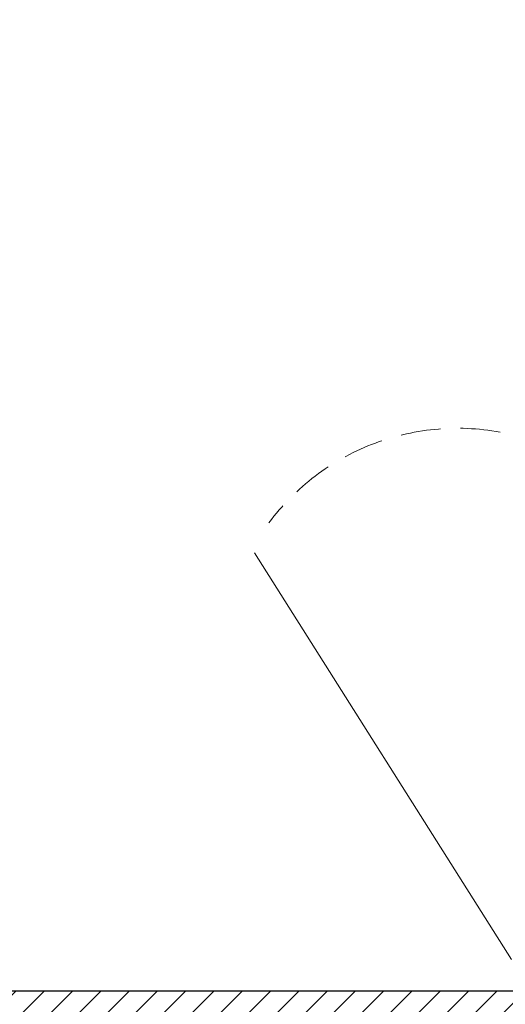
# Model space of a CAD drawing. Extents: x 3940905 to 4145695, y 925352 to 1109797.
# Tile 232 of 256: x 3980596 to 3981051, y 1097332 to 1098255. Entities that reach past the tile are written whole.
import ezdxf

# ---------------------------------------------------------------- set-up
doc = ezdxf.new("R2010")
doc.units = 0
doc.header["$LTSCALE"] = 750
doc.header["$MEASUREMENT"] = 0
doc.linetypes.add('DASHED2', pattern=[0.375, 0.25, -0.125])
doc.layers.add('CIVIL WALLS', color=7, linetype='CONTINUOUS', lineweight=30)
doc.layers.add('CKD Equipments', color=252, linetype='CONTINUOUS', lineweight=0)
doc.layers.add('S-Hatch_8', color=7, linetype='CONTINUOUS')

msp = doc.modelspace()

# ---------------------------------------------------------------- hatches: boundary and pattern name
at = {"layer": 'S-Hatch_8'}
h = msp.add_hatch(dxfattribs=at)
h.set_pattern_fill('ANSI31', color=6, scale=150)
h.set_pattern_definition([(45, (1520.703, 54286.193), (-13.25825215, 13.25825215), [])])
h.paths.add_polyline_path([(3978832.09, 1095539.54), (3978707.09, 1095539.54), (3978707.09, 1094658.28), (3978832.09, 1094658.28)], flags=16)
h.paths.add_polyline_path([(3978857.09, 1095564.54), (3978682.09, 1095564.54), (3978682.09, 1094633.28), (3978857.09, 1094633.28)])
h.paths.add_polyline_path([(3981958.19, 1097319.5), (3981958.19, 1097194.49), (3978832.09, 1097194.5), (3978832.09, 1096488.48), (3978707.09, 1096488.48), (3978707.09, 1097319.5)], flags=16)
h.paths.add_polyline_path([(3985258.04, 1096588.98), (3986909.38, 1096589), (3986909.38, 1096464), (3985258.04, 1096463.98)], flags=17)
h.paths.add_polyline_path([(3985258.04, 1096613.98), (3986934.38, 1096614), (3986934.38, 1096439), (3985258.04, 1096438.98)])
h.paths.add_polyline_path([(3986784.38, 1095258.74), (3986784.38, 1095688.98), (3986909.38, 1095688.98), (3986909.38, 1095258.74), (3987934.38, 1095258.74), (3987934.38, 1095133.64), (3985558.19, 1095133.59), (3985558.19, 1095258.69)], flags=16)
h.paths.add_polyline_path([(3986759.38, 1095283.64), (3986759.38, 1095688.98), (3986934.38, 1095688.98), (3986934.38, 1095283.64), (3987959.38, 1095283.64), (3987959.38, 1095108.64), (3985558.19, 1095108.64), (3985558.19, 1095283.64)])
h.paths.add_polyline_path([(3990749, 1095744.14), (3990747.45, 1098019.68), (3990636.52, 1098019.44), (3990636.52, 1096994.44), (3989309.38, 1096994.44), (3989309.38, 1098078.44), (3989184.38, 1098078.44), (3989184.38, 1094831.38), (3989309.38, 1094831.38), (3989309.38, 1096869.44), (3990636.52, 1096869.44), (3990636.51, 1095868.9), (3990109.32, 1095868.93), (3990109.32, 1095743.93)], flags=17)
h.paths.add_polyline_path([(3990747.43, 1098044.44), (3990611.52, 1098044.44), (3990611.52, 1097019.44), (3989334.38, 1097019.44), (3989334.38, 1098103.44), (3989159.38, 1098103.44), (3989159.38, 1094806.38), (3989334.38, 1094806.38), (3989334.38, 1096844.44), (3990611.52, 1096844.44), (3990611.51, 1095893.9), (3990084.32, 1095893.93), (3990084.32, 1095718.93), (3990749.02, 1095719.38)])
h.paths.add_polyline_path([(3989309.38, 1099092.27), (3989675.97, 1099092.27), (3989675.97, 1099217.27), (3989185.81, 1099217.27), (3989185.81, 1098878.43), (3989309.38, 1098878.43)], flags=16)
h.paths.add_polyline_path([(3989334.38, 1099067.27), (3989675.97, 1099067.27), (3989675.97, 1099242.27), (3989159.33, 1099242.27), (3989159.38, 1098853.43), (3989334.38, 1098853.43)])
h.paths.add_polyline_path([(3987303.88, 1099092.27), (3987303.88, 1102053.43), (3987428.88, 1102053.43), (3987428.88, 1099217.27), (3988233.49, 1099217.27), (3988233.49, 1099092.27)], flags=16)
h.paths.add_polyline_path([(3987278.88, 1099067.27), (3987278.88, 1102078.43), (3987453.88, 1102078.43), (3987453.88, 1099242.27), (3988258.49, 1099242.27), (3988258.49, 1099067.27)])
h.paths.add_polyline_path([(3981479.19, 1097344.5), (3981479.19, 1097319.5), (3981359.19, 1097319.5), (3981359.19, 1097344.5), (3978682.09, 1097344.5), (3978682.09, 1096463.48), (3978857.09, 1096463.48), (3978857.09, 1097169.5), (3981958.19, 1097168.95), (3981958.19, 1097344.5)])

# ---------------------------------------------------------------- linework, layer by layer
at = {"layer": 'CIVIL WALLS', "color": 6}
msp.add_lwpolyline([(3981479.19, 1097344.5), (3981629.19, 1097344.5), (3981958.19, 1097344.5), (3981958.19, 1097168.95), (3978857.09, 1097169.5), (3978857.09, 1096463.48), (3978682.09, 1096463.48), (3978682.09, 1097344.5), (3981359.19, 1097344.5)], dxfattribs=at)
at = {"layer": 'CKD Equipments', "color": 252, "true_color": 0x989898}
msp.add_line((3981056.69, 1097374.1), (3980815.95, 1097755.12), dxfattribs=at)
at = {"layer": 'CKD Equipments', "color": 252, "linetype": 'DASHED2', "ltscale": 0.2, "true_color": 0x989898}
msp.add_arc((3981005.94, 1097651.53), 220.39, 79.47663, 143.30146, dxfattribs=at)

doc.saveas('drawing.dxf')
